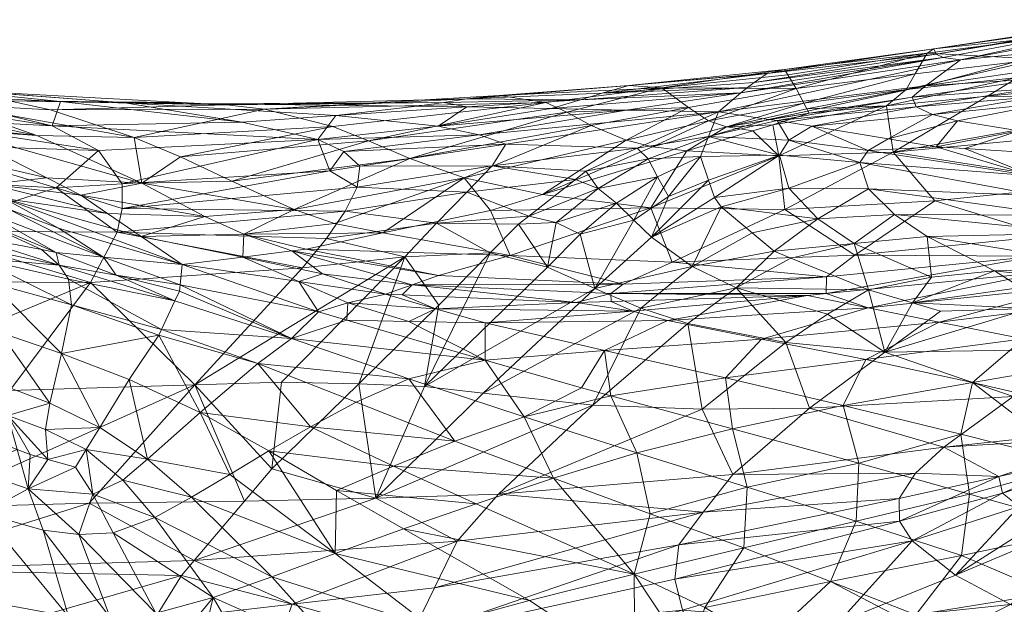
# Model space of a CAD drawing. Header units: millimetres. Extents: x -11 to 113, y -10 to 13.
# Tile 12 of 44: x 12 to 26, y 1 to 9. Entities that reach past the tile are written whole.
import ezdxf

# ---------------------------------------------------------------- set-up
doc = ezdxf.new("R2010")
doc.units = ezdxf.units.MM
doc.layers.add('G-IMPT', color=8, linetype='Continuous')

# ---------------------------------------------------------------- blocks, each defined once
blk = doc.blocks.new('AJlarge - 3D View - _3D__dwg_D 4229 - D 4229-193145-_3D_-4293-View 1')
at = {"layer": 'G-IMPT', "lineweight": 9}
mesh = blk.add_polyface(dxfattribs=at)
corners = [(26.86, 6.421, 89.13), (26.748, 6.702, 88.982), (24.312, 6.889, 87.252), (24.434, 6.518, 87.572), (26.969, 7.014, 88.931), (25.792, 7.087, 88.057), (25.388, 7.113, 87.757), (24.426, 7.058, 87.152), (24.711, 7.224, 87.091), (29.281, 6.427, 90.667), (29.243, 6.697, 90.615), (27.913, 6.955, 89.631), (25.685, 7.476, 87.466), (26.553, 7.337, 88.308), (27.024, 7.735, 88.04), (26.825, 7.822, 87.714), (25.334, 7.566, 87.044), (25.102, 7.677, 86.649), (26.768, 7.934, 87.43), (25.047, 7.811, 86.308), (26.894, 8.077, 87.205), (25.235, 7.97, 86.052), (27.646, 7.607, 88.737), (30.194, 8.161, 89.771), (29.914, 8.282, 89.291), (29.875, 8.361, 89.075), (29.952, 8.459, 88.89), (27.553, 7.256, 89.128), (28.456, 7.531, 89.455), (30.164, 8.581, 88.745), (27.224, 8.262, 87.022), (27.112, 8.473, 86.12), (28.696, 8.675, 86.999), (25.73, 8.336, 85.192), (28.682, 8.888, 85.543), (24.782, 7.038, 77.424), (24.685, 7.689, 78.702), (26.11, 7.826, 79.075), (28.88, 7.771, 79.191), (29.381, 8.143, 79.928), (27.636, 6.584, 77.371), (25.368, 6.349, 76.585), (28.437, 7.379, 78.52), (28.363, 8.904, 85.19), (26.535, 8.09, 79.929), (24.964, 7.92, 79.493), (25.088, 8.142, 80.236), (26.844, 8.349, 80.731), (28.135, 8.89, 84.797), (27.838, 8.87, 83.998), (25.354, 8.491, 83.495), (25.387, 8.418, 84.338), (25.484, 8.371, 84.76), (25.261, 8.431, 81.819), (27.355, 8.705, 82.356), (30.556, 8.772, 81.533)]
mesh.append_faces([[corners[k] for k in face] for face in [(0, 1, 2), (2, 3, 0), (4, 5, 1), (1, 5, 6), (1, 6, 7), (6, 8, 7), (1, 0, 9), (1, 10, 11), (1, 7, 2), (1, 11, 4), (12, 8, 6), (12, 6, 13), (14, 15, 16), (17, 16, 15), (17, 15, 18), (19, 17, 18), (19, 18, 20), (19, 20, 21), (14, 22, 23), (15, 14, 24), (18, 15, 25), (18, 26, 20), (11, 27, 4), (13, 4, 27), (4, 13, 5), (6, 5, 13), (12, 16, 8), (16, 12, 14), (14, 12, 13), (22, 14, 13), (22, 13, 27), (22, 27, 28), (20, 29, 30), (21, 20, 30), (31, 30, 32), (30, 31, 21), (21, 31, 33), (33, 31, 34), (35, 36, 37), (35, 37, 38), (39, 38, 37), (40, 41, 35), (42, 40, 35), (38, 42, 35), (33, 34, 43), (44, 37, 36), (45, 46, 47), (37, 44, 39), (48, 49, 50), (48, 50, 51), (43, 48, 51), (43, 51, 52), (43, 52, 33), (36, 45, 44), (47, 44, 45), (44, 47, 39), (53, 50, 54), (54, 50, 49), (47, 54, 55), (54, 47, 53), (53, 47, 46)]])
mesh = blk.add_polyface(dxfattribs=at)
corners = [(22.178, 7.256, 85.217), (22.065, 6.977, 85.661), (23.178, 6.996, 86.38), (23.634, 7.401, 86.03), (24.426, 7.058, 87.152), (24.711, 7.224, 87.091), (23.308, 7.207, 86.169), (23.144, 7.482, 85.548), (23.025, 7.499, 85.421), (22.318, 7.605, 84.661), (24.312, 6.889, 87.252), (25.334, 7.566, 87.044), (25.102, 7.677, 86.649), (25.047, 7.811, 86.308), (25.235, 7.97, 86.052), (25.73, 8.336, 85.192), (23.086, 7.424, 77.957), (23.598, 7.584, 78.418), (24.685, 7.689, 78.702), (23.17, 6.985, 76.972), (21.875, 7.056, 76.741), (22.804, 7.338, 77.674), (24.782, 7.038, 77.424), (23.412, 7.935, 79.639), (23.294, 8.126, 81.077), (25.261, 8.431, 81.819), (23.523, 7.726, 78.911), (25.088, 8.142, 80.236), (24.964, 7.92, 79.493), (23.565, 7.646, 78.634), (22.636, 7.873, 84.086), (25.484, 8.371, 84.76), (23.247, 8.201, 81.638), (23.059, 8.157, 82.745), (25.354, 8.491, 83.495), (23.007, 8.145, 83.05), (25.387, 8.418, 84.338), (22.824, 8.017, 83.619), (22.727, 7.95, 83.922), (21.056, 7.978, 81.614), (21.024, 7.63, 83.633), (21.519, 7.941, 80.035), (22.433, 7.396, 77.798), (21.389, 7.113, 76.82), (21.895, 7.668, 78.587), (20.682, 7.869, 82.361), (20.376, 7.775, 82.649), (22.179, 7.48, 78)]
mesh.append_faces([[corners[k] for k in face] for face in [(0, 1, 2), (3, 4, 5), (4, 3, 6), (6, 3, 7), (6, 7, 0), (0, 7, 8), (0, 8, 9), (0, 2, 6), (6, 10, 4), (11, 12, 3), (7, 3, 12), (7, 12, 13), (8, 7, 13), (8, 13, 14), (9, 8, 14), (3, 5, 11), (9, 14, 15), (16, 17, 18), (19, 20, 21), (19, 21, 16), (19, 16, 18), (19, 18, 22), (23, 24, 25), (26, 23, 27), (26, 27, 28), (29, 26, 28), (9, 15, 30), (30, 15, 31), (32, 33, 34), (34, 33, 35), (36, 34, 35), (36, 35, 37), (31, 36, 37), (31, 37, 38), (31, 38, 30), (17, 29, 18), (28, 18, 29), (24, 32, 25), (34, 25, 32), (25, 27, 23), (35, 33, 39), (40, 9, 30), (32, 24, 41), (41, 24, 23), (26, 29, 42), (42, 29, 17), (42, 17, 16), (42, 20, 43), (20, 42, 21), (16, 21, 42), (44, 41, 23), (38, 37, 45), (38, 46, 30), (37, 35, 45), (26, 42, 47), (47, 42, 43), (33, 32, 39), (39, 32, 41), (47, 44, 23), (47, 23, 26)]])
mesh = blk.add_polyface(dxfattribs=at)
corners = [(11.066, 5.923, 81.319), (11.146, 6.635, 81.052), (8.834, 6.372, 80.557), (9.364, 6.733, 80.505), (8.751, 6.111, 80.612), (10.766, 5.213, 81.401), (10.942, 7.146, 80.442), (8.742, 7.361, 79.815), (10.501, 7.534, 79.598), (11.717, 7.901, 74.747), (10.293, 7.978, 73.256), (11.063, 7.952, 74.977), (10.367, 8.022, 75.133), (13.05, 7.749, 78.083), (8.928, 8.171, 75.311), (11.11, 7.839, 77.886), (9.191, 7.986, 77.571), (12.929, 7.409, 80.257), (13.583, 7.062, 81.237), (9.977, 6.367, 61.276), (10.352, 6.259, 62.004), (10.8, 5.854, 61.989), (9.449, 6.583, 60.007), (11.436, 5.946, 64.108), (11.684, 5.731, 64.134), (11.672, 5.878, 64.567), (11.875, 5.541, 64.045), (12.069, 5.194, 63.608), (9.9, 6.178, 60.009), (10.251, 5.809, 59.779), (12.192, 4.496, 62.44), (10.361, 4.661, 55.268), (9.494, 5.521, 52.391), (9.709, 5.614, 55.719), (8.94, 6.444, 56.145), (10.776, 5.057, 59.057), (12.326, 7.761, 74.418), (11.451, 7.715, 72.51), (9.989, 7.839, 71.06), (9.128, 8.112, 71.534), (12.717, 7.272, 71.704), (11.338, 7.412, 70.317), (11.547, 6.231, 65.498), (10.545, 6.44, 63.588), (10.542, 6.903, 65.641), (10.126, 6.849, 64.344), (8.837, 7.546, 64.25), (11.985, 6.19, 66.353), (12.308, 6.237, 67.081), (9.589, 6.714, 61.642), (9.427, 7.001, 62.733), (8.447, 8.054, 67.665), (9.92, 7.707, 68.966), (11.396, 7.013, 68.238), (11.515, 7.356, 70.219), (9.859, 7.447, 66.934), (10.52, 6.976, 66.073), (10.387, 7.113, 66.431), (12.054, 6.587, 67.801), (12.254, 6.385, 67.5)]
mesh.append_faces([[corners[k] for k in face] for face in [(0, 1, 2), (2, 1, 3), (0, 2, 4), (0, 4, 5), (3, 1, 6), (7, 3, 6), (7, 6, 8), (9, 10, 11), (11, 10, 12), (13, 11, 12), (13, 12, 14), (13, 14, 15), (15, 14, 16), (17, 15, 16), (17, 16, 8), (18, 8, 6), (19, 20, 21), (22, 19, 21), (20, 23, 24), (23, 25, 24), (20, 24, 21), (21, 24, 26), (21, 26, 27), (21, 28, 22), (29, 28, 21), (29, 21, 27), (29, 27, 30), (31, 32, 33), (34, 28, 29), (33, 34, 29), (33, 29, 35), (36, 37, 10), (10, 37, 38), (10, 38, 39), (10, 9, 36), (40, 41, 38), (40, 38, 37), (42, 25, 43), (44, 45, 46), (45, 44, 47), (48, 47, 44), (25, 23, 43), (20, 43, 23), (43, 20, 49), (49, 20, 19), (47, 42, 45), (43, 45, 42), (45, 43, 50), (49, 50, 43), (51, 52, 53), (53, 52, 41), (53, 41, 54), (53, 55, 51), (56, 57, 58), (56, 58, 59), (59, 44, 56), (56, 44, 46), (53, 58, 57), (53, 57, 55), (52, 38, 41)]])
mesh = blk.add_polyface(dxfattribs=at)
corners = [(19.645, 6.136, 84.823), (20.034, 6.045, 85.104), (20.626, 6.527, 85.214), (20.303, 6.652, 84.88), (20.451, 6.768, 84.893), (21.329, 6.943, 85.216), (21.171, 7.091, 84.804), (22.178, 7.256, 85.217), (22.318, 7.605, 84.661), (21.614, 6.411, 85.876), (22.065, 6.977, 85.661), (21.459, 6.689, 85.582), (21.377, 5.837, 85.896), (22.178, 6.644, 86.018), (21.124, 6.08, 85.714), (20.883, 6.32, 85.489), (18.345, 6.037, 84.185), (18.773, 6.475, 84.195), (19.132, 6.842, 84.038), (19.321, 7.151, 83.71), (17.265, 6.839, 83.057), (19.108, 6.217, 73.961), (19.838, 6.438, 74.694), (21.365, 6.251, 75.133), (21.875, 7.056, 76.741), (18.947, 7.281, 83.227), (17.04, 7.044, 82.656), (21.024, 7.63, 83.633), (18.37, 7.402, 82.604), (19.962, 7.651, 82.79), (18.772, 7.674, 81.845), (20.376, 7.775, 82.649), (20.682, 7.869, 82.361), (18.772, 7.788, 80.821), (21.389, 7.113, 76.82), (17.389, 7.198, 75.461), (19.885, 7.735, 78.783), (20.183, 7.6, 78.085), (21.519, 7.941, 80.035), (21.895, 7.668, 78.587), (20.524, 7.414, 77.45), (17.972, 6.949, 74.983), (22.727, 7.95, 83.922), (22.636, 7.873, 84.086), (23.007, 8.145, 83.05), (21.056, 7.978, 81.614), (19.231, 7.836, 80.208), (22.179, 7.48, 78), (21.016, 7.204, 76.958), (18.736, 6.673, 74.682), (17.591, 5.898, 72.347), (18.449, 7.738, 81.042)]
mesh.append_faces([[corners[k] for k in face] for face in [(0, 1, 2), (0, 2, 3), (3, 2, 4), (4, 2, 5), (4, 5, 6), (6, 5, 7), (6, 7, 8), (9, 10, 11), (12, 13, 9), (12, 9, 14), (14, 9, 11), (14, 11, 15), (1, 15, 2), (2, 15, 11), (2, 11, 5), (5, 11, 10), (5, 10, 7), (16, 0, 17), (17, 0, 3), (17, 3, 18), (8, 19, 6), (6, 19, 18), (6, 18, 4), (4, 18, 3), (19, 20, 18), (21, 22, 23), (24, 23, 22), (19, 25, 26), (25, 19, 8), (8, 27, 25), (28, 25, 27), (27, 29, 28), (28, 29, 30), (31, 32, 33), (22, 34, 24), (35, 36, 37), (37, 36, 38), (37, 38, 39), (39, 40, 37), (37, 40, 41), (37, 41, 35), (42, 32, 31), (43, 31, 29), (43, 29, 27), (32, 44, 45), (32, 45, 33), (33, 45, 46), (47, 34, 48), (22, 48, 34), (48, 22, 49), (49, 22, 21), (49, 21, 50), (31, 33, 51), (31, 51, 30), (31, 30, 29), (45, 38, 46), (46, 38, 36), (40, 49, 41), (49, 40, 48), (48, 40, 39), (48, 39, 47)]])
mesh = blk.add_polyface(dxfattribs=at)
corners = [(11.066, 5.923, 81.319), (13.471, 5.198, 82.252), (13.845, 5.909, 82.231), (13.919, 6.243, 82.121), (13.916, 6.592, 81.932), (12.989, 6.534, 81.618), (11.146, 6.635, 81.052), (10.766, 5.213, 81.401), (11.717, 7.901, 74.747), (13.954, 7.734, 78.074), (14.748, 7.737, 77.921), (12.929, 7.409, 80.257), (13.05, 7.749, 78.083), (11.11, 7.839, 77.886), (13.583, 7.062, 81.237), (15.606, 7.461, 80.92), (11.063, 7.952, 74.977), (10.501, 7.534, 79.598), (10.942, 7.146, 80.442), (11.672, 5.878, 64.567), (12.78, 5.665, 66.354), (13.032, 5.445, 66.318), (12.989, 5.624, 66.691), (11.684, 5.731, 64.134), (11.875, 5.541, 64.045), (13.163, 5.246, 66.118), (13.202, 4.884, 65.478), (13.656, 5.559, 67.562), (14.734, 5.167, 68.456), (13.831, 5.303, 67.396), (12.069, 5.194, 63.608), (14.66, 4.941, 67.984), (14.194, 6.601, 70.95), (12.717, 7.272, 71.704), (14.087, 7.245, 73.131), (15.081, 6.128, 70.737), (14.184, 5.85, 69.163), (13.711, 6.174, 69.287), (13.337, 6.431, 69.385), (11.338, 7.412, 70.317), (11.515, 7.356, 70.219), (12.857, 6.674, 69.604), (15.387, 7.705, 77.591), (12.906, 7.633, 74.019), (12.326, 7.761, 74.418), (11.451, 7.715, 72.51), (15.924, 7.645, 77.124), (14.737, 6.971, 72.698), (11.547, 6.231, 65.498), (11.985, 6.19, 66.353), (12.308, 6.237, 67.081), (13.022, 5.968, 67.664), (14.765, 5.452, 69.011), (12.054, 6.587, 67.801), (11.396, 7.013, 68.238), (12.254, 6.385, 67.5), (10.542, 6.903, 65.641)]
mesh.append_faces([[corners[k] for k in face] for face in [(0, 1, 2), (3, 4, 5), (2, 3, 5), (2, 5, 0), (0, 5, 6), (1, 0, 7), (8, 9, 10), (11, 12, 13), (5, 4, 14), (12, 11, 15), (12, 15, 9), (16, 12, 9), (16, 9, 8), (14, 11, 17), (14, 18, 5), (5, 18, 6), (19, 20, 21), (21, 20, 22), (23, 19, 21), (23, 21, 24), (24, 21, 25), (24, 25, 26), (27, 28, 29), (30, 24, 26), (31, 25, 21), (31, 21, 29), (29, 21, 22), (29, 22, 27), (32, 33, 34), (35, 36, 37), (35, 37, 38), (35, 38, 32), (39, 33, 40), (40, 33, 32), (40, 32, 41), (41, 32, 38), (42, 43, 44), (44, 43, 45), (10, 44, 8), (44, 10, 42), (34, 33, 45), (34, 45, 43), (34, 43, 46), (34, 47, 32), (22, 20, 48), (19, 48, 20), (49, 50, 27), (27, 50, 51), (52, 27, 51), (27, 22, 49), (48, 49, 22), (53, 38, 37), (40, 41, 54), (38, 53, 41), (55, 36, 52), (55, 52, 51), (55, 53, 37), (55, 37, 36), (51, 50, 55), (55, 50, 56), (41, 53, 54)]])
mesh = blk.add_polyface(dxfattribs=at)
corners = [(19.132, 6.842, 84.038), (17.265, 6.839, 83.057), (17.227, 6.544, 83.33), (18.773, 6.475, 84.195), (17.061, 6.204, 83.471), (18.345, 6.037, 84.185), (16.794, 5.818, 83.481), (17.899, 5.561, 84.048), (16.841, 6.775, 82.923), (13.916, 6.592, 81.932), (13.919, 6.243, 82.121), (13.845, 5.909, 82.231), (16.51, 5.67, 71.197), (17.591, 5.898, 72.347), (19.384, 5.579, 73.173), (17.04, 7.044, 82.656), (19.321, 7.151, 83.71), (16.673, 7.216, 82.152), (18.947, 7.281, 83.227), (18.37, 7.402, 82.604), (16.93, 7.553, 81.166), (15.606, 7.461, 80.92), (13.954, 7.734, 78.074), (13.583, 7.062, 81.237), (12.929, 7.409, 80.257), (18.772, 7.674, 81.845), (18.071, 7.683, 81.166), (15.067, 7.72, 78.255), (14.748, 7.737, 77.921), (14.737, 6.971, 72.698), (16.885, 7.4, 76.012), (17.389, 7.198, 75.461), (19.885, 7.735, 78.783), (17.972, 6.949, 74.983), (15.461, 6.63, 72.331), (15.63, 5.883, 70.769), (16.91, 6.031, 72.204), (16.343, 6.228, 72.151), (18.736, 6.673, 74.682), (15.387, 7.705, 77.591), (18.449, 7.738, 81.042), (18.772, 7.788, 80.821), (19.231, 7.836, 80.208), (15.924, 7.645, 77.124), (16.308, 5.645, 70.944), (14.194, 6.601, 70.95), (15.081, 6.128, 70.737), (14.184, 5.85, 69.163), (15.617, 5.558, 70.078), (12.906, 7.633, 74.019), (14.087, 7.245, 73.131)]
mesh.append_faces([[corners[k] for k in face] for face in [(0, 1, 2), (0, 2, 3), (3, 2, 4), (3, 4, 5), (5, 4, 6), (5, 6, 7), (8, 9, 10), (2, 1, 8), (2, 8, 10), (2, 10, 4), (4, 10, 11), (4, 11, 6), (12, 13, 14), (15, 1, 16), (1, 15, 8), (9, 8, 17), (17, 8, 15), (17, 15, 18), (18, 19, 17), (17, 19, 20), (17, 20, 21), (22, 21, 20), (23, 9, 17), (24, 23, 17), (24, 17, 21), (19, 25, 20), (20, 25, 26), (22, 20, 26), (22, 26, 27), (22, 27, 28), (29, 30, 31), (31, 30, 32), (31, 33, 34), (31, 34, 29), (35, 36, 13), (35, 37, 36), (38, 36, 37), (36, 38, 13), (39, 28, 27), (39, 27, 40), (40, 27, 26), (25, 40, 26), (41, 42, 43), (13, 12, 35), (35, 12, 44), (45, 37, 46), (46, 37, 35), (47, 46, 35), (47, 35, 48), (43, 49, 39), (43, 39, 41), (41, 39, 40), (42, 32, 43), (43, 32, 30), (43, 30, 50), (50, 30, 29), (45, 29, 34), (45, 34, 37), (33, 37, 34), (37, 33, 38)]])
mesh = blk.add_polyface(dxfattribs=at)
corners = [(22.355, 6.267, 86.391), (22.792, 5.901, 86.668), (23.717, 6.095, 87.241), (23.104, 5.64, 86.866), (23.338, 5.545, 86.97), (24.23, 5.75, 87.524), (24.798, 6.158, 87.882), (23.178, 6.996, 86.38), (22.065, 6.977, 85.661), (22.178, 6.644, 86.018), (22.262, 6.396, 86.284), (23.312, 6.531, 86.866), (24.312, 6.889, 87.252), (24.434, 6.518, 87.572), (23.308, 7.207, 86.169), (24.432, 5.099, 87.458), (25.32, 5.274, 88.001), (25.494, 2.882, 86.845), (23.601, 3.431, 86.328), (22.52, 2.494, 85.479), (24.664, 4.217, 87.214), (23.854, 4.756, 87.023), (23.268, 4.355, 86.563), (21.889, 4.621, 85.966), (22.087, 3.415, 85.642), (22.568, 5.125, 86.466), (21.614, 6.411, 85.876), (21.947, 5.425, 86.198), (21.377, 5.837, 85.896), (21.224, 4.839, 85.687), (25.426, 4.64, 75.126), (24.394, 4.114, 74.429), (22.924, 4.404, 73.95), (23.574, 5.019, 74.683), (23.834, 5.045, 74.79), (24.427, 4.841, 74.888), (21.601, 4.667, 73.478), (21.114, 4.794, 73.32), (20.715, 4.241, 72.668), (22.417, 3.859, 73.385), (24.076, 3.467, 74.01), (25.733, 3.062, 74.569), (24.298, 2.653, 73.871), (22.516, 3.138, 73.079), (20.801, 3.605, 72.318), (20.801, 5.045, 73.382), (23.84, 5.28, 75.008), (21.365, 6.251, 75.133), (23.17, 6.985, 76.972), (23.252, 6.23, 75.811), (24.782, 7.038, 77.424), (25.368, 6.349, 76.585), (21.875, 7.056, 76.741), (21.665, 5.487, 74.279), (24.239, 5.586, 75.436), (20.976, 5.179, 73.613)]
mesh.append_faces([[corners[k] for k in face] for face in [(0, 1, 2), (3, 4, 5), (1, 3, 2), (5, 2, 3), (2, 5, 6), (7, 8, 9), (9, 10, 7), (7, 10, 11), (7, 11, 12), (13, 12, 11), (14, 7, 12), (4, 15, 5), (5, 15, 16), (6, 13, 2), (11, 2, 13), (2, 11, 0), (10, 0, 11), (17, 18, 19), (20, 21, 22), (23, 24, 22), (23, 22, 25), (25, 22, 21), (9, 8, 26), (27, 1, 0), (0, 10, 28), (10, 9, 28), (20, 22, 18), (18, 22, 24), (18, 24, 19), (20, 15, 21), (25, 21, 15), (25, 15, 4), (25, 4, 3), (29, 25, 27), (27, 25, 3), (27, 3, 1), (30, 31, 32), (33, 34, 35), (36, 33, 35), (33, 36, 37), (38, 32, 39), (39, 32, 31), (39, 31, 40), (41, 42, 40), (40, 42, 43), (40, 43, 39), (39, 43, 44), (35, 32, 36), (32, 35, 30), (45, 34, 33), (46, 34, 45), (47, 48, 49), (49, 48, 50), (49, 50, 51), (47, 52, 48), (53, 47, 49), (53, 49, 54), (51, 54, 49), (54, 46, 53), (55, 53, 46)]])
mesh = blk.add_polyface(dxfattribs=at)
corners = [(28, 2.57, 87.408), (28.199, 3.172, 88.077), (27.933, 3.024, 87.835), (25.259, 5.85, 88.139), (24.798, 6.158, 87.882), (24.23, 5.75, 87.524), (27.448, 5.894, 89.441), (28.006, 5.404, 89.555), (25.054, 4.913, 87.708), (25.446, 4.795, 87.866), (26.712, 4.833, 88.559), (26.577, 5.129, 88.633), (25.32, 5.274, 88.001), (24.432, 5.099, 87.458), (26.21, 5.363, 88.533), (28.15, 5.147, 89.499), (28.019, 4.871, 89.274), (24.434, 6.518, 87.572), (27.13, 6.15, 89.302), (26.86, 6.421, 89.13), (29.281, 6.427, 90.667), (29.537, 5.894, 90.701), (24.664, 4.217, 87.214), (29.146, 3.7, 88.942), (27.448, 4.26, 88.609), (26.469, 3.595, 87.715), (25.494, 2.882, 86.845), (23.601, 3.431, 86.328), (27.392, 2.646, 75.07), (25.733, 3.062, 74.569), (25.896, 3.792, 74.862), (23.834, 5.045, 74.79), (26.911, 5.346, 76.058), (24.427, 4.841, 74.888), (27.351, 5.15, 76.065), (24.394, 4.114, 74.429), (25.426, 4.64, 75.126), (26.617, 4.407, 75.395), (24.076, 3.467, 74.01), (30.304, 5.55, 77.059), (27.258, 5.38, 76.202), (28.082, 4.965, 76.144), (27.898, 4.136, 75.655), (28.978, 3.077, 75.65), (26.813, 5.569, 76.219), (23.84, 5.28, 75.008), (29.973, 5.778, 77.078), (24.239, 5.586, 75.436), (25.368, 6.349, 76.585), (26.98, 5.859, 76.509), (27.636, 6.584, 77.371), (29.808, 6.26, 77.483)]
mesh.append_faces([[corners[k] for k in face] for face in [(0, 1, 2), (3, 4, 5), (4, 3, 6), (7, 6, 3), (8, 9, 10), (8, 10, 11), (12, 13, 8), (14, 12, 8), (11, 14, 8), (14, 11, 15), (15, 11, 10), (15, 10, 16), (17, 18, 19), (19, 18, 20), (5, 12, 3), (3, 12, 14), (3, 14, 7), (15, 7, 14), (6, 7, 21), (18, 6, 21), (6, 18, 4), (17, 4, 18), (10, 9, 22), (23, 24, 25), (23, 25, 1), (1, 25, 26), (1, 26, 2), (16, 10, 24), (24, 10, 22), (24, 22, 25), (25, 22, 27), (25, 27, 26), (9, 8, 22), (22, 8, 13), (28, 29, 30), (31, 32, 33), (33, 32, 34), (35, 36, 37), (35, 37, 30), (38, 35, 30), (38, 30, 29), (39, 34, 40), (32, 40, 34), (36, 41, 37), (37, 41, 42), (30, 37, 42), (30, 42, 43), (30, 43, 28), (34, 36, 33), (36, 34, 41), (44, 31, 45), (46, 40, 44), (44, 40, 32), (44, 32, 31), (47, 48, 49), (50, 49, 48), (49, 50, 51), (44, 49, 51), (49, 44, 47), (45, 47, 44)]])
mesh = blk.add_polyface(dxfattribs=at)
corners = [(20.547, 3.473, 84.986), (22.087, 3.415, 85.642), (21.889, 4.621, 85.966), (18.178, 3.734, 84.053), (19.908, 5.416, 85.088), (19.103, 5.619, 84.622), (19.499, 6.021, 84.811), (20.034, 6.045, 85.104), (19.645, 6.136, 84.823), (21.124, 6.08, 85.714), (20.883, 6.32, 85.489), (20.369, 5.883, 85.324), (20.577, 5.117, 85.407), (21.377, 5.837, 85.896), (22.355, 6.267, 86.391), (21.947, 5.425, 86.198), (21.224, 4.839, 85.687), (19.003, 3.64, 84.372), (18.38, 4.883, 84.278), (22.568, 5.125, 86.466), (19.219, 2.217, 84.166), (17.493, 2.162, 83.572), (23.574, 5.019, 74.683), (21.114, 4.794, 73.32), (20.806, 4.933, 73.238), (20.316, 4.917, 72.982), (18.334, 4.83, 71.58), (17.861, 5.027, 71.416), (19.034, 4.632, 71.892), (21.601, 4.667, 73.478), (17.956, 4.652, 71.091), (22.417, 3.859, 73.385), (20.801, 3.605, 72.318), (20.715, 4.241, 72.668), (20.389, 3.717, 72.134), (19.034, 4.108, 71.392), (22.924, 4.404, 73.95), (17.899, 5.561, 84.048), (18.345, 6.037, 84.185), (19.579, 3.306, 71.367), (17.955, 3.842, 70.389), (21.168, 2.802, 72.242), (22.516, 3.138, 73.079), (18.606, 2.964, 70.457), (19.994, 2.441, 71.355), (20.801, 5.045, 73.382), (18.005, 5.165, 71.715), (23.84, 5.28, 75.008), (20.976, 5.179, 73.613), (18.374, 5.3, 72.15), (17.591, 5.898, 72.347), (19.108, 6.217, 73.961), (19.384, 5.579, 73.173), (21.365, 6.251, 75.133), (21.665, 5.487, 74.279)]
mesh.append_faces([[corners[k] for k in face] for face in [(0, 1, 2), (3, 4, 5), (5, 4, 6), (6, 4, 7), (6, 7, 8), (9, 10, 11), (9, 11, 12), (9, 12, 13), (14, 13, 15), (15, 13, 12), (15, 12, 16), (16, 12, 17), (16, 17, 0), (5, 18, 3), (0, 2, 16), (16, 2, 19), (20, 1, 0), (21, 0, 17), (3, 17, 12), (3, 12, 4), (4, 12, 11), (4, 11, 7), (7, 11, 10), (22, 23, 24), (25, 24, 23), (26, 25, 23), (25, 26, 27), (28, 23, 29), (23, 28, 26), (30, 26, 28), (31, 32, 33), (33, 32, 34), (33, 34, 35), (35, 30, 28), (35, 28, 33), (29, 33, 28), (33, 29, 36), (37, 18, 5), (37, 5, 38), (38, 5, 6), (38, 6, 8), (39, 40, 35), (35, 34, 39), (39, 34, 32), (39, 32, 41), (42, 41, 32), (39, 43, 40), (43, 39, 44), (22, 24, 45), (45, 24, 25), (45, 25, 46), (27, 46, 25), (47, 45, 48), (48, 45, 46), (48, 46, 49), (50, 51, 52), (52, 51, 53), (52, 53, 54), (54, 48, 52), (49, 52, 48)]])
mesh = blk.add_polyface(dxfattribs=at)
corners = [(17.25, 3.773, 83.736), (18.178, 3.734, 84.053), (18.38, 4.883, 84.278), (17.493, 2.162, 83.572), (19.003, 3.64, 84.372), (17.627, 5.037, 71.267), (17.861, 5.027, 71.416), (18.334, 4.83, 71.58), (17.095, 4.913, 70.651), (16.407, 5.214, 70.305), (17.956, 4.652, 71.091), (14.765, 5.452, 69.011), (16.685, 4.786, 70.106), (17.083, 4.671, 70.324), (19.034, 4.108, 71.392), (17.899, 5.561, 84.048), (16.164, 3.797, 83.282), (13.471, 5.198, 82.252), (14.943, 3.76, 82.848), (16.459, 5.405, 83.393), (13.845, 5.909, 82.231), (16.794, 5.818, 83.481), (16.027, 2.573, 83.15), (16.303, 4.412, 69.286), (14.734, 5.167, 68.456), (14.725, 5.079, 68.284), (15.014, 3.369, 66.648), (15.83, 4.058, 68.391), (16.572, 3.165, 68.576), (15.983, 2.826, 67.656), (15.432, 2.495, 66.716), (17.74, 2.611, 69.538), (17.213, 3.513, 69.472), (17.955, 3.842, 70.389), (18.606, 2.964, 70.457), (14.276, 2.71, 64.951), (14.018, 3.833, 65.478), (14.435, 4.459, 66.938), (14.472, 4.539, 67.112), (14.66, 4.941, 67.984), (16.739, 5.322, 70.88), (18.005, 5.165, 71.715), (18.374, 5.3, 72.15), (16.308, 5.645, 70.944), (15.617, 5.558, 70.078), (19.384, 5.579, 73.173), (16.51, 5.67, 71.197), (13.656, 5.559, 67.562), (13.831, 5.303, 67.396), (15.63, 5.883, 70.769), (14.184, 5.85, 69.163)]
mesh.append_faces([[corners[k] for k in face] for face in [(0, 1, 2), (1, 0, 3), (3, 4, 1), (5, 6, 7), (8, 5, 7), (5, 8, 9), (7, 10, 8), (11, 9, 12), (12, 9, 8), (12, 8, 13), (13, 8, 10), (13, 10, 14), (15, 16, 0), (0, 2, 15), (17, 18, 19), (17, 19, 20), (21, 20, 19), (15, 21, 19), (15, 19, 18), (15, 18, 16), (16, 18, 22), (0, 16, 22), (23, 12, 13), (24, 11, 12), (24, 12, 23), (25, 24, 23), (26, 27, 28), (29, 30, 26), (28, 29, 26), (29, 28, 31), (32, 33, 34), (35, 36, 26), (26, 36, 37), (26, 37, 27), (27, 37, 38), (23, 27, 38), (23, 38, 39), (23, 39, 25), (34, 31, 28), (34, 28, 32), (32, 28, 27), (33, 32, 27), (33, 27, 23), (14, 33, 23), (14, 23, 13), (9, 40, 5), (41, 5, 40), (5, 41, 6), (42, 41, 43), (43, 41, 40), (44, 43, 40), (44, 40, 9), (11, 44, 9), (45, 42, 46), (43, 46, 42), (47, 11, 24), (48, 24, 25), (48, 25, 39), (44, 49, 43), (50, 44, 11)]])
mesh = blk.add_polyface(dxfattribs=at)
corners = [(13.471, 5.198, 82.252), (12.336, 3.677, 82.041), (14.943, 3.76, 82.848), (10.766, 5.213, 81.401), (9.837, 3.689, 81.369), (11.07, 2.027, 81.793), (13.452, 2.092, 82.39), (13.506, 2.217, 63.092), (13.258, 2.599, 62.718), (13.412, 2.849, 63.278), (14.378, 1.889, 64.724), (13.927, 2.413, 64.085), (14.276, 2.71, 64.951), (14.896, 2.174, 65.753), (13.602, 3.158, 63.967), (14.018, 3.833, 65.478), (12.44, 2.848, 60.54), (12.621, 2.777, 61.132), (12.595, 2.293, 60.61), (12.872, 2.707, 61.756), (11.609, 3.171, 57.832), (11.778, 2.574, 57.857), (11.961, 1.951, 58.005), (13.307, 1.65, 62.265), (11.389, 3.257, 57.114), (11.335, 2.28, 55.081), (10.964, 3.556, 54.982), (10.715, 3.213, 52.182), (11.206, 1.26, 52.378), (10.863, 2.629, 52.241), (13.062, 4.199, 64.049), (12.192, 4.496, 62.44), (10.776, 5.057, 59.057), (10.251, 5.809, 59.779), (12.069, 5.194, 63.608), (13.202, 4.884, 65.478), (11.381, 3.702, 58.005), (11.188, 4.19, 58.303), (12.258, 3.746, 61.288), (12.308, 3.325, 60.812), (12.9, 3.5, 62.704), (12.838, 3.131, 62.118), (10.644, 4.124, 55.09), (14.435, 4.459, 66.938), (14.472, 4.539, 67.112), (13.163, 5.246, 66.118), (14.66, 4.941, 67.984), (10.965, 1.573, 49.6), (10.456, 3.272, 46.985), (10.626, 2.969, 49.525)]
mesh.append_faces([[corners[k] for k in face] for face in [(0, 1, 2), (0, 3, 4), (0, 4, 1), (1, 4, 5), (2, 1, 5), (2, 5, 6), (7, 8, 9), (10, 7, 11), (11, 12, 13), (12, 11, 9), (9, 11, 7), (9, 14, 12), (12, 14, 15), (16, 17, 18), (18, 17, 19), (18, 19, 8), (20, 16, 21), (21, 16, 18), (21, 18, 22), (18, 8, 7), (18, 7, 23), (24, 25, 26), (26, 25, 27), (25, 28, 29), (25, 29, 27), (22, 25, 21), (21, 25, 24), (21, 24, 20), (30, 15, 14), (31, 32, 33), (34, 35, 30), (36, 37, 38), (36, 38, 39), (19, 17, 39), (31, 34, 30), (31, 30, 40), (40, 30, 14), (41, 40, 14), (41, 14, 9), (37, 36, 42), (43, 15, 30), (43, 30, 35), (44, 43, 35), (44, 35, 45), (46, 44, 45), (17, 16, 39), (39, 16, 20), (39, 20, 36), (36, 20, 24), (36, 24, 42), (42, 24, 26), (37, 32, 31), (37, 31, 38), (38, 31, 40), (39, 38, 40), (39, 40, 41), (39, 41, 19), (19, 41, 9), (19, 9, 8), (28, 47, 48), (28, 49, 29)]])
mesh = blk.add_polyface(dxfattribs=at)
corners = [(31.188, 1.452, 86.627), (31.488, 1.281, 86.404), (32.859, 2.026, 87.44), (30.241, 1.952, 87.165), (30.867, 1.621, 86.809), (30.778, 2.221, 87.566), (32.314, 2.376, 87.913), (31.032, 0.034, 84.967), (32.07, 0.949, 85.969), (27.969, -1.595, 83.594), (29.124, -0.592, 84.445), (28.18, -0.165, 84.875), (31.478, -0.064, 84.81), (32.096, 0.048, 84.877), (32.336, 0.797, 85.771), (27.767, 0.55, 85.5), (29.516, 0.769, 85.807), (28.764, 1.115, 86.171), (30.7, -1.051, 83.817), (31.406, -0.975, 83.801), (30.124, -0.966, 83.986), (30.259, 0.377, 85.394), (30.09, 2.986, 88.42), (31.345, 3.57, 89.477), (30.303, 3.656, 89.273), (29.209, 3.111, 88.32), (28.199, 3.172, 88.077), (29.146, 3.7, 88.942), (32.309, 3.452, 89.566), (29.492, 2.17, 87.305), (29.977, 2.045, 87.246), (28.725, 2.368, 87.398), (28, 2.57, 87.408), (27.989, 1.441, 86.348), (32.251, 1.215, 76.489), (29.535, 0.944, 75.777), (29.449, 1.216, 75.71), (29.603, 0.434, 75.955), (31.919, 0.545, 76.596), (29.687, -0.204, 76.178), (31.742, -0.132, 76.821), (33.479, -0.605, 77.693), (29.615, -0.962, 76.668), (29.571, -1.418, 76.961), (30.943, 1.856, 76.11), (27.493, 0.184, 75.249), (26.989, 0.821, 74.851), (25.878, -1.407, 75.347), (29.088, 2.233, 75.567), (32.364, 3.93, 76.763), (32.348, 2.457, 76.485), (30.582, 2.727, 76.044), (28.978, 3.077, 75.65), (27.392, 2.646, 75.07), (27.571, 1.74, 75.04)]
mesh.append_faces([[corners[k] for k in face] for face in [(0, 1, 2), (3, 4, 5), (6, 5, 4), (4, 0, 6), (7, 8, 1), (9, 10, 11), (12, 13, 14), (7, 12, 14), (7, 14, 8), (15, 10, 16), (15, 16, 17), (17, 16, 4), (17, 4, 3), (18, 19, 13), (18, 13, 12), (20, 18, 12), (20, 12, 7), (20, 7, 21), (21, 7, 1), (21, 1, 0), (10, 20, 21), (10, 21, 16), (16, 21, 0), (16, 0, 4), (22, 23, 24), (25, 22, 24), (26, 25, 27), (28, 29, 30), (30, 3, 5), (30, 5, 28), (28, 23, 29), (29, 23, 22), (31, 29, 22), (31, 22, 25), (32, 31, 25), (32, 25, 26), (33, 29, 31), (30, 29, 33), (30, 33, 17), (3, 30, 17), (34, 35, 36), (37, 38, 39), (39, 38, 40), (39, 40, 41), (39, 41, 42), (34, 38, 37), (34, 37, 35), (41, 43, 42), (36, 44, 34), (35, 37, 45), (46, 36, 35), (42, 47, 39), (48, 44, 36), (49, 50, 51), (52, 49, 51), (52, 51, 48), (48, 51, 50), (48, 50, 44), (53, 52, 48), (54, 48, 36)]])
mesh = blk.add_polyface(dxfattribs=at)
corners = [(14.362, 0.442, 82.546), (16.016, -0.159, 82.862), (16.311, 0.667, 83.071), (14.032, -0.455, 82.42), (13.821, -1.03, 82.339), (15.855, -0.949, 82.723), (13.779, -1.335, 82.31), (13.528, -3.153, 82.138), (17.978, 0.203, 83.39), (17.906, -0.468, 83.226), (15.763, -2.526, 82.482), (18.356, -2.962, 82.704), (15.919, -4.026, 82.251), (14.753, 1.072, 82.684), (14.934, 1.285, 82.751), (18.637, 1.556, 83.838), (17.493, 2.162, 83.572), (16.027, 2.573, 83.15), (15.642, 2.119, 83.009), (16.361, -1.583, 68.224), (15.409, -2.686, 67.912), (14.906, -2.129, 66.589), (16.892, -1.384, 68.821), (17.076, -2.645, 69.992), (16.04, -3.849, 70.262), (15.968, -3.707, 69.98), (15.713, -3.209, 68.99), (15.495, -2.781, 68.138), (14.943, 3.76, 82.848), (13.452, 2.092, 82.39), (13.908, -2.971, 65.807), (14.598, -3.817, 68.16), (14.341, -3.361, 67.036), (16.92, 1.383, 68.332), (16.026, 1.054, 67.171), (14.896, 2.174, 65.753), (15.875, -0.397, 67.091), (17.001, -0.037, 68.461), (17.42, -0.566, 69.066), (14.967, -1.338, 66.115), (16.119, -0.991, 67.648), (14.982, -1.143, 65.997), (14.276, 2.71, 64.951), (15.014, 3.369, 66.648), (15.432, 2.495, 66.716), (14.378, 1.889, 64.724), (13.927, 2.413, 64.085), (15.2, 0.762, 65.932), (13.792, 1.675, 63.579), (15.983, 2.826, 67.656), (16.937, 2.267, 68.572), (14.851, -0.681, 65.626), (14.636, 0.075, 65.018), (14.391, 0.539, 64.601), (13.912, -2.069, 64.606), (14.051, -1.406, 64.461), (14.03, -0.759, 64.06)]
mesh.append_faces([[corners[k] for k in face] for face in [(0, 1, 2), (1, 0, 3), (1, 3, 4), (1, 4, 5), (5, 4, 6), (5, 6, 7), (8, 2, 1), (9, 1, 5), (9, 5, 10), (7, 10, 5), (11, 10, 12), (2, 13, 0), (14, 2, 15), (2, 14, 13), (16, 17, 18), (16, 18, 14), (19, 20, 21), (19, 22, 23), (24, 25, 23), (23, 25, 26), (23, 26, 19), (19, 26, 27), (19, 27, 20), (18, 17, 28), (28, 29, 18), (18, 29, 14), (30, 21, 20), (20, 27, 31), (20, 31, 32), (20, 32, 30), (27, 26, 31), (33, 34, 35), (36, 37, 38), (19, 21, 39), (19, 39, 40), (22, 19, 40), (38, 22, 40), (38, 40, 36), (39, 36, 40), (36, 39, 41), (42, 43, 44), (35, 45, 46), (45, 35, 34), (45, 34, 47), (48, 45, 47), (49, 50, 33), (44, 49, 33), (35, 44, 33), (44, 35, 42), (51, 52, 47), (47, 52, 53), (47, 53, 48), (36, 41, 51), (36, 51, 47), (37, 36, 47), (37, 47, 34), (21, 54, 39), (39, 55, 41), (41, 55, 51), (56, 52, 51)]])
mesh = blk.add_polyface(dxfattribs=at)
corners = [(15.763, -2.526, 82.482), (18.001, -1.779, 82.957), (17.906, -0.468, 83.226), (19.122, -3.862, 82.503), (20.843, -3.022, 82.845), (21.12, -2.352, 83.154), (18.659, -3.454, 82.58), (21.81, 0.582, 84.464), (21.704, 1.022, 84.613), (17.978, 0.203, 83.39), (22.024, -0.002, 84.288), (22.243, -0.26, 84.204), (21.759, 1.503, 84.823), (18.317, 0.898, 83.612), (18.356, -2.962, 82.704), (20.732, -1.957, 83.285), (16.311, 0.667, 83.071), (16.016, -0.159, 82.862), (22.102, 1.963, 85.121), (18.637, 1.556, 83.838), (17.493, 2.162, 83.572), (17.25, 3.773, 83.736), (16.027, 2.573, 83.15), (14.934, 1.285, 82.751), (19.219, 2.217, 84.166), (20.547, 3.473, 84.986), (18.565, -2.157, 71.089), (19.85, -1.175, 71.564), (20.207, -1.732, 72.17), (21.617, -0.787, 72.657), (16.892, -1.384, 68.821), (17.838, -1.101, 69.65), (17.076, -2.645, 69.992), (19.102, -0.723, 70.759), (19.413, -0.652, 70.965), (21.141, -0.257, 72.11), (19.034, -3.258, 72.6), (17.525, -3.706, 71.725), (20.653, -2.867, 73.492), (18.27, 0.344, 69.739), (17.42, -0.566, 69.066), (17.001, -0.037, 68.461), (16.937, 2.267, 68.572), (17.74, 2.611, 69.538), (18.906, 2.08, 70.423), (17.88, 1.727, 69.417), (16.92, 1.383, 68.332), (21.355, 1.942, 72.164), (21.132, 1.092, 71.961), (19.994, 2.441, 71.355), (19.656, 0.72, 70.908), (21.168, 2.802, 72.242), (19.579, 3.306, 71.367), (15.983, 2.826, 67.656), (16.026, 1.054, 67.171), (18.606, 2.964, 70.457)]
mesh.append_faces([[corners[k] for k in face] for face in [(0, 1, 2), (3, 4, 5), (6, 3, 5), (7, 8, 9), (7, 9, 2), (10, 7, 2), (10, 2, 1), (11, 10, 1), (9, 8, 12), (9, 12, 13), (14, 6, 5), (14, 5, 15), (13, 16, 9), (9, 17, 2), (1, 15, 11), (15, 1, 14), (14, 1, 0), (13, 12, 18), (13, 18, 19), (16, 13, 19), (20, 21, 22), (19, 20, 23), (20, 19, 24), (18, 24, 19), (20, 24, 25), (26, 27, 28), (29, 28, 27), (30, 31, 26), (30, 26, 32), (31, 33, 26), (26, 33, 34), (26, 34, 27), (35, 27, 34), (36, 37, 32), (36, 32, 26), (38, 36, 26), (38, 26, 28), (39, 40, 41), (33, 31, 40), (33, 40, 39), (34, 33, 39), (35, 34, 39), (31, 30, 40), (42, 43, 44), (42, 44, 45), (42, 45, 46), (47, 48, 49), (48, 35, 50), (39, 50, 35), (51, 49, 52), (43, 42, 53), (39, 41, 54), (39, 54, 46), (50, 39, 46), (50, 46, 45), (48, 50, 45), (48, 45, 44), (48, 44, 49), (49, 44, 43), (49, 43, 55)]])
mesh = blk.add_polyface(dxfattribs=at)
corners = [(25.164, -2.085, 83.337), (25.285, -0.905, 84.217), (23.869, -1.644, 83.673), (21.759, 1.503, 84.823), (24.868, 1.838, 85.985), (24.865, 2.158, 86.174), (24.012, 0.411, 84.906), (25.657, 1.077, 85.662), (25.048, 1.559, 85.858), (21.704, 1.022, 84.613), (21.81, 0.582, 84.464), (22.915, -1.03, 83.95), (24.773, -0.165, 84.674), (22.243, -0.26, 84.204), (22.024, -0.002, 84.288), (22.269, -2.908, 82.919), (22.102, 1.963, 85.121), (25.096, 2.513, 86.468), (25.494, 2.882, 86.845), (22.52, 2.494, 85.479), (21.12, -2.352, 83.154), (21.616, -2.67, 83.057), (20.732, -1.957, 83.285), (19.219, 2.217, 84.166), (22.087, 3.415, 85.642), (20.207, -1.732, 72.17), (21.617, -0.787, 72.657), (21.966, -1.361, 73.176), (23.481, -0.433, 73.639), (25.44, -0.111, 74.498), (25.731, -0.755, 74.887), (22.961, 0.116, 73.137), (24.879, 0.476, 74.082), (25.878, -1.407, 75.347), (22.364, -2.532, 74.355), (23.815, -1.037, 74.087), (19.85, -1.175, 71.564), (21.141, -0.257, 72.11), (21.907, -0.081, 72.618), (25.944, -2.023, 75.908), (21.168, 2.802, 72.242), (22.516, 3.138, 73.079), (22.723, 2.314, 73.024), (24.298, 2.653, 73.871), (24.261, 1.838, 73.738), (25.854, 2.219, 74.427), (23.899, 0.988, 73.559), (22.128, 0.621, 72.621), (22.675, 1.463, 72.904), (21.132, 1.092, 71.961), (21.355, 1.942, 72.164), (25.098, 0.517, 74.19), (19.994, 2.441, 71.355), (25.744, 1.355, 74.387)]
mesh.append_faces([[corners[k] for k in face] for face in [(0, 1, 2), (3, 4, 5), (6, 7, 8), (4, 3, 9), (8, 4, 9), (8, 9, 10), (8, 10, 6), (11, 2, 1), (11, 1, 12), (11, 12, 6), (11, 6, 13), (10, 13, 6), (13, 10, 14), (0, 2, 15), (16, 5, 17), (5, 16, 3), (18, 19, 17), (17, 19, 16), (20, 21, 2), (20, 2, 11), (22, 20, 11), (11, 13, 22), (23, 16, 19), (19, 24, 23), (25, 26, 27), (28, 29, 30), (29, 28, 31), (31, 32, 29), (33, 34, 30), (30, 34, 35), (30, 35, 28), (36, 37, 26), (26, 37, 38), (34, 25, 27), (34, 27, 35), (35, 27, 26), (35, 26, 28), (28, 26, 38), (28, 38, 31), (39, 34, 33), (40, 41, 42), (42, 41, 43), (42, 43, 44), (44, 43, 45), (46, 47, 48), (48, 47, 49), (48, 49, 50), (51, 32, 46), (31, 46, 32), (46, 31, 47), (47, 31, 38), (49, 47, 38), (49, 38, 37), (52, 40, 50), (50, 40, 42), (50, 42, 48), (48, 42, 44), (48, 44, 46), (46, 44, 53), (46, 53, 51)]])
mesh = blk.add_polyface(dxfattribs=at)
corners = [(25.831, -2.312, 83.163), (26.552, -2.543, 82.865), (27.326, -2.087, 83.22), (26.789, -1.135, 84.054), (25.164, -2.085, 83.337), (28.18, -0.165, 84.875), (27.969, -1.595, 83.594), (28.647, -2.574, 82.535), (29.124, -0.592, 84.445), (27.767, 0.55, 85.5), (27.267, 0.257, 85.241), (25.681, -0.673, 84.421), (25.285, -0.905, 84.217), (28, 2.57, 87.408), (27.933, 3.024, 87.835), (27.681, 2.658, 87.412), (27.442, 2.725, 87.416), (28.764, 1.115, 86.171), (27.989, 1.441, 86.348), (24.012, 0.411, 84.906), (24.773, -0.165, 84.674), (26.433, 0.662, 85.462), (25.657, 1.077, 85.662), (26.555, 2.042, 86.595), (25.048, 1.559, 85.858), (26.321, 2.23, 86.68), (24.868, 1.838, 85.985), (26.269, 2.467, 86.851), (24.865, 2.158, 86.174), (28.725, 2.368, 87.398), (25.494, 2.882, 86.845), (25.096, 2.513, 86.468), (29.603, 0.434, 75.955), (29.687, -0.204, 76.178), (25.731, -0.755, 74.887), (25.878, -1.407, 75.347), (27.493, 0.184, 75.249), (25.44, -0.111, 74.498), (26.989, 0.821, 74.851), (29.535, 0.944, 75.777), (25.098, 0.517, 74.19), (24.879, 0.476, 74.082), (29.615, -0.962, 76.668), (29.571, -1.418, 76.961), (25.944, -2.023, 75.908), (29.532, -1.598, 77.179), (25.94, -2.582, 76.555), (29.414, -2.147, 77.841), (27.571, 1.74, 75.04), (25.854, 2.219, 74.427), (27.392, 2.646, 75.07), (25.733, 3.062, 74.569), (29.088, 2.233, 75.567), (24.298, 2.653, 73.871), (24.261, 1.838, 73.738), (25.744, 1.355, 74.387), (29.449, 1.216, 75.71)]
mesh.append_faces([[corners[k] for k in face] for face in [(0, 1, 2), (0, 2, 3), (4, 0, 3), (5, 3, 6), (6, 3, 2), (6, 2, 7), (8, 9, 5), (5, 9, 10), (5, 10, 3), (3, 10, 11), (3, 11, 4), (4, 11, 12), (13, 14, 15), (16, 15, 14), (9, 17, 18), (19, 20, 21), (19, 21, 22), (12, 11, 20), (20, 11, 10), (20, 10, 21), (21, 10, 9), (22, 23, 24), (24, 23, 25), (24, 25, 26), (26, 25, 27), (26, 27, 28), (21, 9, 18), (21, 18, 29), (22, 21, 29), (22, 29, 13), (22, 13, 23), (23, 13, 15), (25, 23, 15), (25, 15, 16), (25, 16, 27), (27, 30, 31), (27, 31, 28), (14, 30, 27), (14, 27, 16), (32, 33, 34), (34, 33, 35), (34, 36, 32), (36, 34, 37), (38, 39, 36), (40, 38, 36), (40, 36, 37), (41, 40, 37), (42, 43, 44), (44, 43, 45), (44, 45, 46), (46, 45, 47), (42, 44, 35), (48, 49, 50), (50, 49, 51), (50, 52, 48), (49, 53, 51), (54, 49, 55), (55, 49, 48), (55, 48, 38), (38, 48, 56), (40, 55, 38)]])
mesh = blk.add_polyface(dxfattribs=at)
corners = [(9.975, 0.244, 81.632), (11.854, -0.599, 82), (12.241, 0.346, 82.104), (14.032, -0.455, 82.42), (14.362, 0.442, 82.546), (10.475, 1.154, 81.697), (14.753, 1.072, 82.684), (14.934, 1.285, 82.751), (13.452, 2.092, 82.39), (11.07, 2.027, 81.793), (14.378, 1.889, 64.724), (13.792, 1.675, 63.579), (13.506, 2.217, 63.092), (13.159, 0.496, 61.609), (12.221, 0.669, 58.473), (11.961, 1.951, 58.005), (13.307, 1.65, 62.265), (14.391, 0.539, 64.601), (12.803, 1.709, 60.879), (13.749, 0.478, 63.142), (14.03, -0.759, 64.06), (12.29, -0.612, 59.001), (11.626, -0.4, 55.694), (11.581, 0.943, 55.361), (11.239, -0.143, 52.557), (11.206, 1.26, 52.378), (11.335, 2.28, 55.081), (12.595, 2.293, 60.61), (14.636, 0.075, 65.018), (11.25, -0.587, 52.614), (11.158, 0.027, 51.099), (11.052, -0.448, 49.658), (11.075, 0.196, 49.674), (10.965, 1.573, 49.6), (10.859, 0.881, 42.322), (10.825, 1.854, 47), (10.963, 0.477, 46.968), (10.909, 0.384, 42.213), (10.957, -0.162, 46.903), (10.904, 0.194, 42.102), (10.914, -0.749, 46.755), (10.857, 0.305, 38.564), (10.9, -0.248, 39.579), (10.871, -0.473, 38.747), (10.818, 0.756, 38.887), (10.832, 0.636, 39.135), (10.889, 0.165, 40.108), (10.897, 0.094, 40.254), (10.831, -0.183, 38.31), (10.909, -0.004, 40.458), (10.899, 0.65, 40.513), (10.885, -0.529, 41.679), (10.829, 1.168, 39.231), (10.838, 1.251, 40.745)]
mesh.append_faces([[corners[k] for k in face] for face in [(0, 1, 2), (2, 1, 3), (2, 3, 4), (5, 6, 7), (2, 4, 6), (5, 2, 6), (2, 5, 0), (8, 9, 5), (7, 8, 5), (10, 11, 12), (13, 14, 15), (16, 12, 11), (16, 11, 17), (15, 18, 13), (19, 13, 18), (13, 19, 20), (21, 22, 23), (22, 24, 25), (22, 25, 23), (23, 25, 26), (15, 27, 18), (16, 18, 27), (18, 16, 19), (17, 19, 16), (19, 17, 20), (20, 17, 28), (13, 21, 14), (23, 14, 21), (14, 23, 15), (15, 23, 26), (29, 30, 24), (24, 30, 25), (31, 32, 30), (30, 32, 33), (25, 30, 33), (34, 35, 36), (37, 34, 36), (37, 36, 38), (39, 37, 38), (39, 38, 40), (31, 38, 32), (32, 38, 36), (32, 36, 33), (33, 36, 35), (41, 42, 43), (41, 44, 45), (41, 45, 42), (42, 45, 46), (42, 46, 47), (43, 48, 41), (49, 47, 50), (49, 50, 39), (49, 39, 51), (47, 46, 50), (50, 46, 45), (50, 45, 52), (53, 34, 37), (52, 53, 50), (50, 53, 37), (50, 37, 39)]])
blk = doc.blocks.new('AJlarge - 3D View - _3D__dwg_D 4229 - D 4229-193149-_3D_-4294-View 1')
blk.add_blockref('AJlarge - 3D View - _3D__dwg_D 4229 - D 4229-193145-_3D_-4293-View 1', (0, 0))
blk = doc.blocks.new('AJlarge - 3D View - _3D__dwg-4291-View 1')
blk.add_blockref('AJlarge - 3D View - _3D__dwg_D 4229 - D 4229-193149-_3D_-4294-View 1', (0, 0))

msp = doc.modelspace()

# ---------------------------------------------------------------- block references
at = {"layer": 'G-IMPT', "lineweight": 9}
msp.add_blockref('AJlarge - 3D View - _3D__dwg-4291-View 1', (-0.58, 0.315, -33.923), dxfattribs=at)
at = {"layer": 'G-IMPT', "lineweight": 9, "zscale": -1}
msp.add_blockref('AJlarge - 3D View - _3D__dwg-4291-View 1', (-0.58, 0.315, -7.064), dxfattribs=at)

doc.saveas('drawing.dxf')
